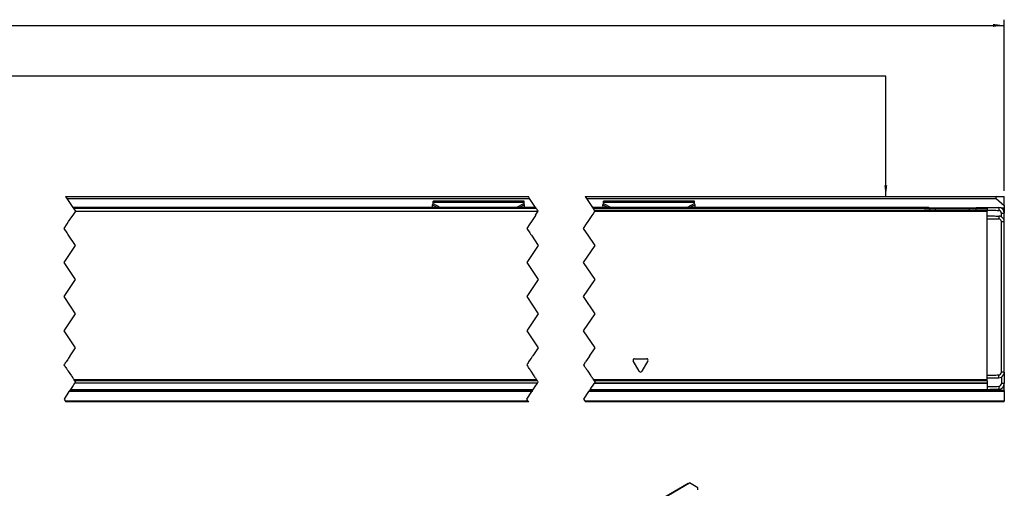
# Model space of a CAD drawing. Header units: millimetres. Extents: x -746 to 1106, y -92 to 517.
# Tile 29 of 55: x -251 to -78, y 71 to 153. Entities that reach past the tile are written whole.
import ezdxf

# ---------------------------------------------------------------- set-up
doc = ezdxf.new("R2010")
doc.units = ezdxf.units.MM
doc.linetypes.add('DOT_CENTER', pattern=[14, 12, -1, 0, -1])
doc.layers.add('1', color=7, linetype='Continuous')
doc.styles.add('CONVERTER_12', font='txt.shx', dxfattribs={"width": 0.9})
doc.dimstyles.new('ME10_DIM_27', dxfattribs={"dimtxt": 2, "dimasz": 2, "dimexe": 1, "dimexo": 1, "dimgap": 1, "dimtad": 1, "dimdsep": 46, "dimtxsty": 'CONVERTER_12', "dimsah": 1, "dimcen": 0.09, "dimclrd": 2, "dimclre": 2, "dimclrt": 2, "dimadec": 0, "dimazin": 0, "dimtol": 1, "dimtp": 0.4, "dimtm": 0.4, "dimtfac": 0.75, "dimtdec": 0, "dimtix": 1, "dimtmove": 0, "dimatfit": 3, "dimfxl": 1, "dimtolj": 1, "dimtzin": 0, "dimarcsym": 0})
doc.dimstyles.get("Standard").update_dxf_attribs({"dimtxt": 0.18, "dimasz": 0.18, "dimexe": 0.18, "dimexo": 0.0625, "dimgap": 0.09, "dimtad": 0, "dimtih": 1, "dimtoh": 1, "dimdec": 4, "dimzin": 0, "dimdsep": 46, "dimtxsty": 'Standard', "dimcen": 0.09, "dimadec": 0, "dimazin": 0, "dimtfac": 1, "dimtdec": 4, "dimtofl": 0, "dimtmove": 0, "dimatfit": 3, "dimfxl": 1, "dimtolj": 1, "dimtzin": 0, "dimarcsym": 0})

# ---------------------------------------------------------------- blocks, each defined once
blk = doc.blocks.new('SOPORTE_SV2-T__19', base_point=(-582.95, 85.75))
at = {"color": 7, "linetype": 'Continuous'}
for p, q in [((-243.11, 121.85), (-161.69, 121.85)), ((-151.69, 121.85), (-79.25, 121.85)), ((-79.38, 121.49), (-77.95, 120.3)), ((-79.25, 121.85), (-77.95, 121.85)), ((-77.95, 120.3), (-77.95, 121.85)), ((-178.56, 120.42), (-178.45, 120.63)), ((-178.55, 119.95), (-178.56, 120.42)), ((-162.45, 121.02), (-178.45, 121.02)), ((-178.45, 120.8), (-178.45, 121.02)), ((-178.45, 120.63), (-178.45, 120.8)), ((-162.45, 120.8), (-162.45, 121.02)), ((-162.45, 120.63), (-162.45, 120.8)), ((-162.34, 120.42), (-162.45, 120.63)), ((-162.35, 119.95), (-162.34, 120.42)), ((-148.56, 120.42), (-148.45, 120.63)), ((-148.55, 119.95), (-148.56, 120.42)), ((-132.45, 121.02), (-148.45, 121.02)), ((-148.45, 120.8), (-148.45, 121.02)), ((-148.45, 120.63), (-148.45, 120.8)), ((-132.45, 120.8), (-132.45, 121.02)), ((-132.45, 120.63), (-132.45, 120.8)), ((-132.34, 120.42), (-132.45, 120.63)), ((-132.35, 119.95), (-132.34, 120.42)), ((-91.12, 119.75), (-90.05, 119.75)), ((-90.05, 119.75), (-84.05, 119.75)), ((-84.05, 119.75), (-84.01, 119.75)), ((-84.01, 119.75), (-82.98, 119.75)), ((-77.95, 119.75), (-78.39, 119.75)), ((-77.95, 120.3), (-77.95, 119.79)), ((-77.95, 119.75), (-77.95, 119.79)), ((-77.95, 119.75), (-77.95, 119.55)), ((-77.95, 119.55), (-77.95, 119.25)), ((-77.95, 119.25), (-77.95, 118.92)), ((-77.95, 118.75), (-77.95, 118.92)), ((-77.95, 92.45), (-77.95, 115.05)), ((-77.95, 90.99), (-77.95, 92.25)), ((-77.95, 90.99), (-77.95, 88.99)), ((-77.95, 87.75), (-77.95, 88.99)), ((-242.37, 87.75), (-160.96, 87.75)), ((-150.96, 87.75), (-92.95, 87.75)), ((-92.95, 87.75), (-80.95, 87.75)), ((-80.95, 87.75), (-79.95, 87.75)), ((-79.95, 87.75), (-79.95, 87.97)), ((-77.95, 87.75), (-79.95, 87.75)), ((-77.95, 87.75), (-77.95, 87.55)), ((-77.95, 87.55), (-77.95, 85.95)), ((-161.63, 85.75), (-243.04, 85.75)), ((-77.95, 85.75), (-151.63, 85.75)), ((-77.95, 85.75), (-77.95, 85.95))]:
    blk.add_line(p, q, dxfattribs=at)
at = {"color": 2, "linetype": 'DOT_CENTER'}
for p, q in [((-243.11, 121.85), (-242.87, 121.49)), ((-242.87, 121.49), (-241.84, 119.95)), ((-161.46, 121.49), (-161.69, 121.85)), ((-160.43, 119.95), (-161.46, 121.49)), ((-151.69, 121.85), (-151.46, 121.49)), ((-151.46, 121.49), (-150.43, 119.95)), ((-241.84, 119.95), (-241.74, 119.79)), ((-160.32, 119.79), (-160.43, 119.95)), ((-160.09, 119.45), (-160.16, 119.55)), ((-150.43, 119.95), (-150.32, 119.79)), ((-242.58, 117.45), (-241.85, 118.54)), ((-241.85, 118.54), (-241.84, 118.55)), ((-241.72, 118.74), (-241.84, 118.55)), ((-160.44, 118.54), (-161.16, 117.45)), ((-160.43, 118.55), (-160.44, 118.54)), ((-160.3, 118.75), (-159.96, 119.25)), ((-159.96, 119.25), (-160.09, 119.45)), ((-151.16, 117.45), (-150.44, 118.54)), ((-150.44, 118.54), (-150.3, 118.74)), ((-243.38, 116.25), (-242.84, 117.05)), ((-242.84, 115.45), (-243.38, 116.25)), ((-161.43, 117.05), (-161.96, 116.25)), ((-161.96, 116.25), (-161.43, 115.45)), ((-151.96, 116.25), (-151.43, 117.05)), ((-151.43, 115.45), (-151.96, 116.25)), ((-242.71, 115.25), (-242.84, 115.45)), ((-242.57, 115.05), (-242.71, 115.25)), ((-241.38, 113.25), (-242.57, 115.05)), ((-161.43, 115.45), (-161.29, 115.25)), ((-161.29, 115.25), (-161.16, 115.05)), ((-161.16, 115.05), (-159.96, 113.25)), ((-149.96, 113.25), (-151.16, 115.05)), ((-243.38, 110.25), (-241.38, 113.25)), ((-159.96, 113.25), (-161.96, 110.25)), ((-151.96, 110.25), (-149.96, 113.25)), ((-241.38, 107.25), (-243.38, 110.25)), ((-161.96, 110.25), (-159.96, 107.25)), ((-149.96, 107.25), (-151.96, 110.25)), ((-243.38, 104.25), (-241.38, 107.25)), ((-159.96, 107.25), (-161.96, 104.25)), ((-151.96, 104.25), (-149.96, 107.25)), ((-241.38, 101.25), (-243.38, 104.25)), ((-161.96, 104.25), (-159.96, 101.25)), ((-149.96, 101.25), (-151.96, 104.25)), ((-243.38, 98.25), (-241.38, 101.25)), ((-159.96, 101.25), (-161.96, 98.25)), ((-151.96, 98.25), (-149.96, 101.25)), ((-241.38, 95.25), (-243.38, 98.25)), ((-161.96, 98.25), (-159.96, 95.25)), ((-149.96, 95.25), (-151.96, 98.25)), ((-242.35, 93.79), (-242.57, 93.46)), ((-242.35, 93.79), (-242.3, 93.86)), ((-242.3, 93.86), (-241.38, 95.25)), ((-161.15, 93.46), (-160.94, 93.79)), ((-160.89, 93.86), (-160.94, 93.79)), ((-159.96, 95.25), (-160.89, 93.86)), ((-150.94, 93.79), (-151.32, 93.22)), ((-150.94, 93.79), (-149.96, 95.25)), ((-243.38, 92.25), (-243.3, 92.37)), ((-243.27, 92.09), (-243.38, 92.25)), ((-243.3, 92.37), (-243.27, 92.41)), ((-243.24, 92.45), (-243.27, 92.41)), ((-243.24, 92.05), (-243.27, 92.09)), ((-243.21, 92.51), (-243.24, 92.45)), ((-243.23, 92.02), (-243.24, 92.05)), ((-243.2, 91.99), (-243.23, 92.02)), ((-243.21, 92.51), (-243.18, 92.54)), ((-243.2, 91.99), (-243.16, 91.93)), ((-243.18, 92.54), (-243.16, 92.58)), ((-243.16, 92.58), (-243.15, 92.59)), ((-243.16, 91.93), (-243.09, 91.82)), ((-243.15, 92.59), (-243.13, 92.62)), ((-243.13, 92.62), (-243.11, 92.65)), ((-243.11, 92.65), (-243.02, 92.78)), ((-243.09, 91.82), (-242.95, 91.61)), ((-242.73, 93.22), (-243.02, 92.78)), ((-242.57, 93.46), (-242.73, 93.22)), ((-161.88, 92.37), (-161.96, 92.25)), ((-161.96, 92.25), (-161.86, 92.09)), ((-161.85, 92.41), (-161.88, 92.37)), ((-161.86, 92.09), (-161.83, 92.05)), ((-161.85, 92.41), (-161.83, 92.45)), ((-161.83, 92.45), (-161.79, 92.51)), ((-161.83, 92.05), (-161.81, 92.02)), ((-161.81, 92.02), (-161.79, 92)), ((-161.77, 92.54), (-161.79, 92.51)), ((-161.75, 91.93), (-161.79, 92)), ((-161.74, 92.58), (-161.77, 92.54)), ((-161.67, 91.82), (-161.75, 91.93)), ((-161.71, 92.62), (-161.74, 92.59)), ((-161.74, 92.59), (-161.74, 92.58)), ((-161.7, 92.65), (-161.71, 92.62)), ((-161.61, 92.78), (-161.7, 92.65)), ((-161.53, 91.61), (-161.67, 91.82)), ((-161.61, 92.78), (-161.32, 93.22)), ((-161.32, 93.22), (-161.15, 93.46)), ((-151.79, 92.51), (-151.83, 92.45)), ((-151.81, 92.02), (-151.83, 92.05)), ((-151.79, 91.99), (-151.81, 92.02)), ((-151.79, 92.51), (-151.77, 92.54)), ((-151.79, 91.99), (-151.75, 91.93)), ((-151.77, 92.54), (-151.74, 92.58)), ((-151.75, 91.93), (-151.67, 91.82)), ((-151.74, 92.59), (-151.71, 92.62)), ((-151.74, 92.58), (-151.74, 92.59)), ((-151.71, 92.62), (-151.7, 92.65)), ((-151.7, 92.65), (-151.61, 92.78)), ((-151.67, 91.82), (-151.53, 91.61)), ((-151.32, 93.22), (-151.61, 92.78)), ((-242.95, 91.61), (-242.87, 91.49)), ((-242.87, 91.49), (-242.85, 91.46)), ((-242.85, 91.46), (-242.84, 91.45)), ((-242.84, 91.45), (-242.83, 91.44)), ((-242.83, 91.44), (-242.75, 91.31)), ((-242.75, 91.31), (-242.72, 91.27)), ((-242.72, 91.27), (-242.67, 91.19)), ((-242.67, 91.19), (-242.64, 91.14)), ((-242.64, 91.14), (-242.09, 90.32)), ((-242.09, 90.32), (-242.03, 90.23)), ((-242.03, 90.23), (-241.85, 89.96)), ((-161.45, 91.49), (-161.53, 91.61)), ((-161.44, 91.46), (-161.45, 91.49)), ((-161.43, 91.45), (-161.44, 91.46)), ((-161.42, 91.44), (-161.43, 91.45)), ((-161.34, 91.31), (-161.42, 91.44)), ((-161.31, 91.27), (-161.34, 91.31)), ((-161.26, 91.19), (-161.31, 91.27)), ((-161.22, 91.14), (-161.26, 91.19)), ((-160.67, 90.32), (-161.22, 91.14)), ((-160.62, 90.23), (-160.67, 90.32)), ((-160.43, 89.96), (-160.62, 90.23)), ((-151.53, 91.61), (-151.43, 91.45)), ((-151.43, 91.45), (-151.34, 91.31)), ((-151.34, 91.31), (-151.31, 91.27)), ((-151.31, 91.27), (-151.26, 91.19)), ((-151.26, 91.19), (-151.22, 91.14)), ((-151.22, 91.14), (-150.67, 90.32)), ((-150.67, 90.32), (-150.62, 90.23)), ((-150.62, 90.23), (-150.43, 89.96)), ((-241.77, 88.66), (-242.15, 88.09)), ((-241.78, 89.86), (-241.85, 89.96)), ((-241.74, 89.8), (-241.78, 89.86)), ((-241.64, 88.86), (-241.77, 88.66)), ((-241.74, 89.8), (-241.67, 89.69)), ((-241.67, 89.69), (-241.64, 89.65)), ((-241.64, 89.65), (-241.64, 89.64)), ((-241.64, 89.64), (-241.53, 89.48)), ((-241.52, 89.04), (-241.64, 88.86)), ((-241.53, 89.48), (-241.51, 89.46)), ((-241.51, 89.05), (-241.52, 89.04)), ((-241.51, 89.46), (-241.43, 89.34)), ((-241.42, 89.18), (-241.51, 89.05)), ((-241.43, 89.34), (-241.38, 89.25)), ((-241.41, 89.19), (-241.42, 89.18)), ((-241.38, 89.25), (-241.41, 89.19)), ((-160.73, 88.09), (-160.35, 88.66)), ((-160.43, 89.96), (-160.37, 89.86)), ((-160.37, 89.86), (-160.33, 89.8)), ((-160.35, 88.66), (-160.22, 88.86)), ((-160.25, 89.69), (-160.33, 89.8)), ((-160.23, 89.65), (-160.25, 89.69)), ((-160.22, 89.64), (-160.23, 89.65)), ((-160.11, 89.48), (-160.22, 89.64)), ((-160.22, 88.86), (-160.1, 89.04)), ((-160.1, 89.46), (-160.11, 89.48)), ((-160.02, 89.34), (-160.1, 89.46)), ((-160.1, 89.04), (-160.09, 89.05)), ((-160.09, 89.05), (-160.01, 89.18)), ((-159.96, 89.25), (-160.02, 89.34)), ((-160.01, 89.18), (-160, 89.19)), ((-160, 89.19), (-159.96, 89.25)), ((-150.22, 88.86), (-150.73, 88.09)), ((-150.33, 89.8), (-150.43, 89.96)), ((-150.33, 89.8), (-150.23, 89.65)), ((-150.23, 89.65), (-150.22, 89.64)), ((-150.22, 89.64), (-150.11, 89.48)), ((-150.1, 89.04), (-150.22, 88.86)), ((-150.11, 89.48), (-150.1, 89.46)), ((-150.1, 89.46), (-150.02, 89.34)), ((-150.09, 89.05), (-150.1, 89.04)), ((-150.01, 89.18), (-150.09, 89.05)), ((-150.02, 89.34), (-149.96, 89.25)), ((-150, 89.19), (-150.01, 89.18)), ((-149.96, 89.25), (-150, 89.19)), ((-242.51, 87.55), (-243.38, 86.25)), ((-242.51, 87.55), (-242.37, 87.75)), ((-242.3, 87.87), (-242.37, 87.75)), ((-242.24, 87.95), (-242.3, 87.87)), ((-242.15, 88.09), (-242.24, 87.95)), ((-161.96, 86.25), (-161.1, 87.55)), ((-160.96, 87.75), (-161.1, 87.55)), ((-160.96, 87.75), (-160.88, 87.87)), ((-160.88, 87.87), (-160.83, 87.95)), ((-160.83, 87.95), (-160.73, 88.09)), ((-151.1, 87.55), (-151.96, 86.25)), ((-151.1, 87.55), (-150.96, 87.75)), ((-150.88, 87.87), (-150.96, 87.75)), ((-150.83, 87.95), (-150.88, 87.87)), ((-150.73, 88.09), (-150.83, 87.95)), ((-243.38, 86.25), (-243.17, 85.95)), ((-243.17, 85.95), (-243.04, 85.75)), ((-161.76, 85.95), (-161.96, 86.25)), ((-161.63, 85.75), (-161.76, 85.95)), ((-151.96, 86.25), (-151.76, 85.95)), ((-151.76, 85.95), (-151.63, 85.75))]:
    blk.add_line(p, q, dxfattribs=at)
at = {"color": 3, "linetype": 'Continuous'}
for p, q in [((-242.87, 121.49), (-161.46, 121.49)), ((-151.46, 121.49), (-79.38, 121.49)), ((-178.56, 120.42), (-177.65, 119.95)), ((-162.45, 120.8), (-178.45, 120.8)), ((-178.45, 120.63), (-177.14, 119.95)), ((-162.45, 120.63), (-163.76, 119.95)), ((-162.34, 120.42), (-163.25, 119.95)), ((-148.56, 120.42), (-147.65, 119.95)), ((-132.45, 120.8), (-148.45, 120.8)), ((-148.45, 120.63), (-147.14, 119.95)), ((-92.05, 119.75), (-138.76, 119.75)), ((-132.45, 120.63), (-133.76, 119.95)), ((-132.34, 120.42), (-133.25, 119.95)), ((-92.05, 119.75), (-91.12, 119.75)), ((-82.97, 119.79), (-91.13, 119.79)), ((-82.98, 119.75), (-82.05, 119.75)), ((-82.05, 119.75), (-80.95, 119.75)), ((-77.95, 119.79), (-78.47, 119.79)), ((-77.95, 119.55), (-78.17, 119.55)), ((-78.01, 119.25), (-77.95, 119.25)), ((-161.1, 87.55), (-242.51, 87.55)), ((-77.95, 87.55), (-151.1, 87.55)), ((-243.17, 85.95), (-161.76, 85.95)), ((-151.76, 85.95), (-77.95, 85.95))]:
    blk.add_line(p, q, dxfattribs=at)
at = {"color": 7, "linetype": 'Continuous'}
blk.add_arc((-79.25, 121.65), 0.2, 90, 230, dxfattribs=at)
blk = doc.blocks.new('REGLA_SV2-720-T__20', base_point=(-582.95, 87.75))
at = {"color": 2, "linetype": 'DOT_CENTER'}
for p, q in [((-241.84, 119.95), (-241.74, 119.79)), ((-241.74, 119.79), (-241.71, 119.75)), ((-241.71, 119.75), (-241.51, 119.45)), ((-160.32, 119.79), (-160.43, 119.95)), ((-160.3, 119.75), (-160.32, 119.79)), ((-160.16, 119.55), (-160.3, 119.75)), ((-160.09, 119.45), (-160.16, 119.55)), ((-150.43, 119.95), (-150.32, 119.79)), ((-150.32, 119.79), (-150.3, 119.75)), ((-150.3, 119.75), (-150.1, 119.46)), ((-242.58, 117.45), (-241.85, 118.54)), ((-241.85, 118.54), (-241.84, 118.55)), ((-241.71, 118.75), (-241.84, 118.55)), ((-241.38, 119.25), (-241.71, 118.75)), ((-241.51, 119.45), (-241.38, 119.25)), ((-160.44, 118.54), (-161.16, 117.45)), ((-160.43, 118.55), (-160.44, 118.54)), ((-160.43, 118.55), (-160.3, 118.75)), ((-160.3, 118.75), (-159.96, 119.25)), ((-159.96, 119.25), (-160.09, 119.45)), ((-151.16, 117.45), (-150.44, 118.54)), ((-150.44, 118.54), (-150.3, 118.74)), ((-150.3, 118.74), (-149.97, 119.26)), ((-150.1, 119.46), (-149.97, 119.26)), ((-243.38, 116.25), (-242.84, 117.05)), ((-242.84, 115.45), (-243.38, 116.25)), ((-242.84, 117.05), (-242.58, 117.45)), ((-161.43, 117.05), (-161.96, 116.25)), ((-161.96, 116.25), (-161.43, 115.45)), ((-161.16, 117.45), (-161.43, 117.05)), ((-151.96, 116.25), (-151.43, 117.05)), ((-151.43, 115.45), (-151.96, 116.25)), ((-151.43, 117.05), (-151.16, 117.45)), ((-242.71, 115.25), (-242.84, 115.45)), ((-242.57, 115.05), (-242.71, 115.25)), ((-241.38, 113.25), (-242.57, 115.05)), ((-161.43, 115.45), (-161.29, 115.25)), ((-161.29, 115.25), (-161.16, 115.05)), ((-161.16, 115.05), (-159.96, 113.25)), ((-151.16, 115.05), (-151.43, 115.45)), ((-149.96, 113.25), (-151.16, 115.05)), ((-243.38, 110.25), (-241.38, 113.25)), ((-159.96, 113.25), (-161.96, 110.25)), ((-151.96, 110.25), (-149.96, 113.25)), ((-241.38, 107.25), (-243.38, 110.25)), ((-161.96, 110.25), (-159.96, 107.25)), ((-149.96, 107.25), (-151.96, 110.25)), ((-243.38, 104.25), (-241.38, 107.25)), ((-159.96, 107.25), (-161.96, 104.25)), ((-151.96, 104.25), (-149.96, 107.25)), ((-241.38, 101.25), (-243.38, 104.25)), ((-161.96, 104.25), (-159.96, 101.25)), ((-149.96, 101.25), (-151.96, 104.25)), ((-243.38, 98.25), (-241.38, 101.25)), ((-159.96, 101.25), (-161.96, 98.25)), ((-151.96, 98.25), (-149.96, 101.25)), ((-241.38, 95.25), (-243.38, 98.25)), ((-161.96, 98.25), (-159.96, 95.25)), ((-149.96, 95.25), (-151.96, 98.25)), ((-242.35, 93.79), (-242.57, 93.46)), ((-242.35, 93.79), (-242.3, 93.86)), ((-242.3, 93.86), (-241.38, 95.25)), ((-161.15, 93.46), (-160.94, 93.79)), ((-160.89, 93.86), (-160.94, 93.79)), ((-159.96, 95.25), (-160.89, 93.86)), ((-150.94, 93.79), (-151.32, 93.22)), ((-150.94, 93.79), (-149.96, 95.25)), ((-243.38, 92.25), (-243.3, 92.37)), ((-243.27, 92.09), (-243.38, 92.25)), ((-243.3, 92.37), (-243.27, 92.41)), ((-243.24, 92.45), (-243.27, 92.41)), ((-243.24, 92.05), (-243.27, 92.09)), ((-243.21, 92.51), (-243.24, 92.45)), ((-243.23, 92.02), (-243.24, 92.05)), ((-243.2, 91.99), (-243.23, 92.02)), ((-243.21, 92.51), (-243.18, 92.54)), ((-243.2, 91.99), (-243.16, 91.93)), ((-243.18, 92.54), (-243.16, 92.58)), ((-243.16, 92.58), (-243.15, 92.59)), ((-243.16, 91.93), (-243.09, 91.82)), ((-243.15, 92.59), (-243.13, 92.62)), ((-243.13, 92.62), (-243.11, 92.65)), ((-243.11, 92.65), (-243.02, 92.78)), ((-243.09, 91.82), (-242.95, 91.61)), ((-242.73, 93.22), (-243.02, 92.78)), ((-242.57, 93.46), (-242.73, 93.22)), ((-161.88, 92.37), (-161.96, 92.25)), ((-161.96, 92.25), (-161.86, 92.09)), ((-161.85, 92.41), (-161.88, 92.37)), ((-161.86, 92.09), (-161.83, 92.05)), ((-161.85, 92.41), (-161.83, 92.45)), ((-161.83, 92.45), (-161.79, 92.51)), ((-161.83, 92.05), (-161.81, 92.02)), ((-161.81, 92.02), (-161.79, 92)), ((-161.77, 92.54), (-161.79, 92.51)), ((-161.75, 91.93), (-161.79, 92)), ((-161.74, 92.58), (-161.77, 92.54)), ((-161.67, 91.82), (-161.75, 91.93)), ((-161.71, 92.62), (-161.74, 92.59)), ((-161.74, 92.59), (-161.74, 92.58)), ((-161.7, 92.65), (-161.71, 92.62)), ((-161.61, 92.78), (-161.7, 92.65)), ((-161.53, 91.61), (-161.67, 91.82)), ((-161.61, 92.78), (-161.32, 93.22)), ((-161.32, 93.22), (-161.15, 93.46)), ((-151.88, 92.37), (-151.96, 92.25)), ((-151.96, 92.25), (-151.86, 92.09)), ((-151.88, 92.37), (-151.85, 92.41)), ((-151.83, 92.05), (-151.86, 92.09)), ((-151.83, 92.45), (-151.85, 92.41)), ((-151.79, 92.51), (-151.83, 92.45)), ((-151.81, 92.02), (-151.83, 92.05)), ((-151.79, 91.99), (-151.81, 92.02)), ((-151.79, 92.51), (-151.77, 92.54)), ((-151.79, 91.99), (-151.75, 91.93)), ((-151.77, 92.54), (-151.74, 92.58)), ((-151.75, 91.93), (-151.67, 91.82)), ((-151.74, 92.59), (-151.71, 92.62)), ((-151.74, 92.58), (-151.74, 92.59)), ((-151.71, 92.62), (-151.7, 92.65)), ((-151.7, 92.65), (-151.61, 92.78)), ((-151.67, 91.82), (-151.53, 91.61)), ((-151.32, 93.22), (-151.61, 92.78)), ((-242.95, 91.61), (-242.87, 91.49)), ((-242.87, 91.49), (-242.85, 91.46)), ((-242.85, 91.46), (-242.84, 91.45)), ((-242.84, 91.45), (-242.83, 91.44)), ((-242.83, 91.44), (-242.75, 91.31)), ((-242.75, 91.31), (-242.72, 91.27)), ((-242.72, 91.27), (-242.67, 91.19)), ((-242.67, 91.19), (-242.64, 91.14)), ((-242.64, 91.14), (-242.09, 90.32)), ((-242.09, 90.32), (-242.03, 90.23)), ((-242.03, 90.23), (-241.85, 89.96)), ((-161.45, 91.49), (-161.53, 91.61)), ((-161.44, 91.46), (-161.45, 91.49)), ((-161.43, 91.45), (-161.44, 91.46)), ((-161.42, 91.44), (-161.43, 91.45)), ((-161.34, 91.31), (-161.42, 91.44)), ((-161.31, 91.27), (-161.34, 91.31)), ((-161.26, 91.19), (-161.31, 91.27)), ((-161.22, 91.14), (-161.26, 91.19)), ((-160.67, 90.32), (-161.22, 91.14)), ((-160.62, 90.23), (-160.67, 90.32)), ((-160.43, 89.96), (-160.62, 90.23)), ((-151.53, 91.61), (-151.43, 91.45)), ((-151.43, 91.45), (-151.34, 91.31)), ((-151.34, 91.31), (-151.31, 91.27)), ((-151.31, 91.27), (-151.26, 91.19)), ((-151.26, 91.19), (-151.22, 91.14)), ((-151.22, 91.14), (-150.67, 90.32)), ((-150.67, 90.32), (-150.62, 90.23)), ((-150.62, 90.23), (-150.43, 89.96)), ((-241.77, 88.66), (-242.15, 88.09)), ((-241.78, 89.86), (-241.85, 89.96)), ((-241.74, 89.8), (-241.78, 89.86)), ((-241.64, 88.86), (-241.77, 88.66)), ((-241.74, 89.8), (-241.67, 89.69)), ((-241.67, 89.69), (-241.64, 89.65)), ((-241.64, 89.65), (-241.64, 89.64)), ((-241.64, 89.64), (-241.53, 89.48)), ((-241.52, 89.04), (-241.64, 88.86)), ((-241.53, 89.48), (-241.51, 89.46)), ((-241.51, 89.05), (-241.52, 89.04)), ((-241.51, 89.46), (-241.43, 89.34)), ((-241.42, 89.18), (-241.51, 89.05)), ((-241.43, 89.34), (-241.38, 89.25)), ((-241.41, 89.19), (-241.42, 89.18)), ((-241.38, 89.25), (-241.41, 89.19)), ((-160.73, 88.09), (-160.35, 88.66)), ((-160.43, 89.96), (-160.37, 89.86)), ((-160.37, 89.86), (-160.33, 89.8)), ((-160.35, 88.66), (-160.22, 88.86)), ((-160.25, 89.69), (-160.33, 89.8)), ((-160.23, 89.65), (-160.25, 89.69)), ((-160.22, 89.64), (-160.23, 89.65)), ((-160.11, 89.48), (-160.22, 89.64)), ((-160.22, 88.86), (-160.1, 89.04)), ((-160.1, 89.46), (-160.11, 89.48)), ((-160.02, 89.34), (-160.1, 89.46)), ((-160.1, 89.04), (-160.09, 89.05)), ((-160.09, 89.05), (-160.01, 89.18)), ((-159.96, 89.25), (-160.02, 89.34)), ((-160.01, 89.18), (-160, 89.19)), ((-160, 89.19), (-159.96, 89.25)), ((-150.22, 88.86), (-150.73, 88.09)), ((-150.33, 89.8), (-150.43, 89.96)), ((-150.33, 89.8), (-150.23, 89.65)), ((-150.23, 89.65), (-150.22, 89.64)), ((-150.22, 89.64), (-150.11, 89.48)), ((-150.1, 89.04), (-150.22, 88.86)), ((-150.11, 89.48), (-150.1, 89.46)), ((-150.1, 89.46), (-150.02, 89.34)), ((-150.09, 89.05), (-150.1, 89.04)), ((-150.01, 89.18), (-150.09, 89.05)), ((-150.02, 89.34), (-149.96, 89.25)), ((-150, 89.19), (-150.01, 89.18)), ((-149.96, 89.25), (-150, 89.19)), ((-242.3, 87.87), (-242.37, 87.75)), ((-242.24, 87.95), (-242.3, 87.87)), ((-242.15, 88.09), (-242.24, 87.95)), ((-160.96, 87.75), (-160.88, 87.87)), ((-160.88, 87.87), (-160.83, 87.95)), ((-160.83, 87.95), (-160.73, 88.09)), ((-150.88, 87.87), (-150.96, 87.75)), ((-150.83, 87.95), (-150.88, 87.87)), ((-150.73, 88.09), (-150.83, 87.95))]:
    blk.add_line(p, q, dxfattribs=at)
at = {"color": 7, "linetype": 'Continuous'}
for p, q in [((-160.43, 119.95), (-241.84, 119.95)), ((-91.41, 119.95), (-150.43, 119.95)), ((-91.12, 119.75), (-90.05, 119.75)), ((-91.12, 119.75), (-91.12, 119.46)), ((-90.05, 119.75), (-84.05, 119.75)), ((-84.05, 119.75), (-84.01, 119.75)), ((-84.01, 119.75), (-82.98, 119.75)), ((-82.98, 119.75), (-82.98, 119.46)), ((-82.69, 119.95), (-80.95, 119.95)), ((-80.95, 119.95), (-80.95, 119.75)), ((-80.95, 119.75), (-80.95, 119.45)), ((-80.53, 119.95), (-78.93, 119.92)), ((-241.38, 119.25), (-159.96, 119.25)), ((-150.1, 119.46), (-80.95, 119.45)), ((-80.95, 119.45), (-80.95, 119.26)), ((-80.95, 118.45), (-80.95, 119.26)), ((-80.95, 117.95), (-80.95, 118.45)), ((-80.95, 90.45), (-80.95, 117.95)), ((-77.95, 118.75), (-77.95, 118.92)), ((-77.95, 117.42), (-77.95, 118.75)), ((-77.95, 115.05), (-77.95, 117.42)), ((-77.95, 92.45), (-77.95, 115.05)), ((-77.95, 92.25), (-77.95, 92.45)), ((-77.95, 90.99), (-77.95, 92.25)), ((-80.95, 89.96), (-80.95, 90.45)), ((-77.95, 90.99), (-77.95, 88.99)), ((-160.1, 89.04), (-241.52, 89.04)), ((-150.1, 89.04), (-80.95, 89.04)), ((-80.95, 89.65), (-80.95, 89.96)), ((-80.95, 89.48), (-80.95, 89.65)), ((-80.95, 89.48), (-80.95, 89.05)), ((-80.95, 89.05), (-80.95, 89.04)), ((-80.95, 89.04), (-80.95, 88.45)), ((-80.95, 88.45), (-80.95, 87.95)), ((-242.37, 87.75), (-160.96, 87.75)), ((-150.96, 87.75), (-92.95, 87.75)), ((-92.95, 87.75), (-80.95, 87.75)), ((-80.95, 87.95), (-80.95, 87.75))]:
    blk.add_line(p, q, dxfattribs=at)
at = {"color": 3, "linetype": 'Continuous'}
for p, q in [((-160.3, 119.75), (-241.71, 119.75)), ((-138.76, 119.75), (-150.3, 119.75)), ((-92.05, 119.75), (-138.76, 119.75)), ((-92.05, 119.75), (-91.12, 119.75)), ((-90.05, 119.46), (-90.05, 119.75)), ((-84.05, 119.46), (-84.05, 119.75)), ((-82.98, 119.75), (-82.05, 119.75)), ((-82.05, 119.75), (-80.95, 119.75)), ((-78.93, 119.72), (-78.94, 119.42)), ((-78.93, 119.92), (-78.93, 119.72)), ((-149.97, 119.26), (-80.95, 119.26)), ((-78.93, 118.42), (-78.94, 117.92)), ((-78.45, 118.92), (-77.95, 118.92)), ((-77.95, 117.42), (-78.45, 117.42)), ((-142.17, 91.13), (-143.23, 92.98)), ((-143.02, 93.35), (-140.88, 93.35)), ((-140.67, 92.98), (-141.73, 91.13)), ((-78.93, 89.99), (-78.94, 90.49)), ((-77.95, 90.99), (-78.45, 90.99)), ((-160.23, 89.65), (-241.64, 89.65)), ((-160.11, 89.48), (-241.53, 89.48)), ((-160.09, 89.05), (-241.51, 89.05)), ((-80.95, 89.65), (-150.23, 89.65)), ((-80.95, 89.48), (-150.11, 89.48)), ((-80.95, 89.05), (-150.09, 89.05)), ((-78.94, 88.49), (-78.93, 87.99)), ((-77.95, 88.99), (-78.45, 88.99)), ((-242.24, 87.95), (-160.83, 87.95)), ((-150.83, 87.95), (-80.95, 87.95))]:
    blk.add_line(p, q, dxfattribs=at)
at = {"color": 7, "linetype": 'Continuous'}
for centre, radius, start, end in [((-78.95, 118.92), 0.999, 359.9692, 89.0308), ((-78.95, 118.92), 0.499, 359.9425, 88.4324), ((-78.95, 117.42), 0.5, 359.944, 88.4313), ((-78.95, 117.42), 0.999, 59.986, 89.009), ((-78.95, 117.42), 0.999, 359.9788, 60.0162), ((-78.95, 90.99), 0.5, 271.6288, 359.9959), ((-78.95, 90.99), 1, 271, 300.005), ((-78.95, 90.99), 1, 300.005, 360), ((-78.95, 88.99), 0.499, 271.5681, 0.0572), ((-78.95, 88.99), 0.999, 270.9693, 0.0307)]:
    blk.add_arc(centre, radius, start, end, dxfattribs=at)
at = {"color": 3, "linetype": 'Continuous'}
for centre, start, end in [((-143.02, 93.1), 90, 210), ((-140.88, 93.1), 330, 90), ((-141.95, 91.25), 210, 330)]:
    blk.add_arc(centre, 0.25, start, end, dxfattribs=at)
at = {"color": 7, "linetype": 'Continuous'}
for points, knots in [([(-91.12, 119.75), (-91.13, 119.78), (-91.15, 119.85), (-91.23, 119.91), (-91.32, 119.94), (-91.38, 119.95), (-91.41, 119.95)], [0, 0, 0, 0, 0.0950945, 0.2040772, 0.2937684, 0.3846964, 0.3846964, 0.3846964, 0.3846964]), ([(-82.98, 119.75), (-82.97, 119.78), (-82.95, 119.85), (-82.87, 119.91), (-82.78, 119.94), (-82.72, 119.95), (-82.69, 119.95)], [0, 0, 0, 0, 0.0950975, 0.204084, 0.2937718, 0.3846962, 0.3846962, 0.3846962, 0.3846962]), ([(-80.95, 119.45), (-80.78, 119.45), (-80.45, 119.44), (-79.95, 119.43), (-79.44, 119.43), (-79.1, 119.42), (-78.94, 119.42)], [0, 0, 0, 0, 0.500077, 1.000155, 1.508556, 2.014553, 2.014553, 2.014553, 2.014553]), ([(-80.95, 118.45), (-80.78, 118.45), (-80.45, 118.44), (-79.95, 118.43), (-79.44, 118.43), (-79.1, 118.42), (-78.93, 118.42)], [0, 0, 0, 0, 0.500077, 1.000155, 1.508957, 2.01776, 2.01776, 2.01776, 2.01776]), ([(-80.95, 117.95), (-80.78, 117.95), (-80.45, 117.94), (-79.95, 117.93), (-79.44, 117.93), (-79.1, 117.92), (-78.94, 117.92)], [0, 0, 0, 0, 0.500077, 1.000155, 1.508556, 2.014553, 2.014553, 2.014553, 2.014553]), ([(-78.45, 118.28), (-78.45, 118.39), (-78.45, 118.6), (-78.45, 118.81), (-78.45, 118.92)], [0, 0, 0, 0, 0.3170095, 0.6340198, 0.6340198, 0.6340198, 0.6340198]), ([(-78.45, 90.99), (-78.45, 93.19), (-78.45, 97.6), (-78.45, 104.2), (-78.45, 110.81), (-78.45, 115.21), (-78.45, 117.42)], [0, 0, 0, 0, 6.607471, 13.21494, 19.822409, 26.42988, 26.42988, 26.42988, 26.42988]), ([(-80.95, 90.45), (-80.78, 90.46), (-80.45, 90.46), (-79.95, 90.47), (-79.44, 90.48), (-79.1, 90.48), (-78.94, 90.49)], [0, 0, 0, 0, 0.500077, 1.000155, 1.508556, 2.014553, 2.014553, 2.014553, 2.014553]), ([(-78.45, 90.12), (-78.45, 90.1), (-78.45, 90.05), (-78.45, 89.84), (-78.45, 89.49), (-78.45, 89.15), (-78.45, 88.99)], [0, 0, 0, 0, 0.067009, 0.134019, 0.634019, 1.13402, 1.13402, 1.13402, 1.13402]), ([(-80.95, 89.96), (-80.78, 89.96), (-80.45, 89.96), (-79.95, 89.97), (-79.44, 89.98), (-79.1, 89.98), (-78.93, 89.99)], [0, 0, 0, 0, 0.50001, 1.000073, 1.508876, 2.017678, 2.017678, 2.017678, 2.017678]), ([(-80.95, 88.45), (-80.78, 88.46), (-80.45, 88.46), (-79.95, 88.47), (-79.44, 88.48), (-79.1, 88.48), (-78.94, 88.49)], [0, 0, 0, 0, 0.500077, 1.000155, 1.508557, 2.014556, 2.014556, 2.014556, 2.014556]), ([(-80.95, 87.95), (-80.78, 87.96), (-80.45, 87.96), (-79.95, 87.97), (-79.44, 87.98), (-79.1, 87.98), (-78.93, 87.99)], [0, 0, 0, 0, 0.500077, 1.000155, 1.508957, 2.01776, 2.01776, 2.01776, 2.01776])]:
    blk.add_open_spline(points, degree=3, knots=knots, dxfattribs=at)
blk.add_open_spline([(-80.95, 119.95), (-80.88, 119.95), (-80.74, 119.95), (-80.6, 119.95), (-80.53, 119.95)], degree=3, dxfattribs=at)
blk = doc.blocks.new('REGLA_SV2-720-T__21', base_point=(-582.95, 65.65))
for name, p in [('SOPORTE_SV2-T__19', (-582.95, 85.75)), ('REGLA_SV2-720-T__20', (-582.95, 87.75))]:
    blk.add_blockref(name, p)
blk = doc.blocks.new('*D91')
at = {"layer": '1', "color": 2, "linetype": 'Continuous'}
for p, q in [((-582.95, 122.85), (-582.95, 152.94)), ((-77.95, 122.85), (-77.95, 152.94)), ((-582.95, 151.94), (-77.95, 151.94))]:
    blk.add_line(p, q, dxfattribs=at)
at = {"layer": '1', "color": 2}
for points in [[(-580.95, 152.2), (-580.95, 151.67), (-582.95, 151.94)], [(-79.95, 151.67), (-79.95, 152.2), (-77.95, 151.94)]]:
    blk.add_solid(points, dxfattribs=at)
at = {"layer": '1', "color": 2, "insert": (-338.56, 152.94), "char_height": 2, "attachment_point": 7, "rotation": 0.0001, "line_spacing_factor": 0.60024, "style": 'CONVERTER_12'}
blk.add_mtext('\\C2;(CM+105)\\C2;\\H1.5;{\\Fgdt;`}0,4', dxfattribs=at)
blk = doc.blocks.new('SOPORTE_SV2-T__28', base_point=(-984.07, -154.91))
at = {"color": 3, "linetype": 'Continuous'}
for p, q in [((-400.67, 214.18), (-442.83, 189.77)), ((-442.53, 189.87), (-399.94, 214.53))]:
    blk.add_line(p, q, dxfattribs=at)
at = {"color": 7, "linetype": 'Continuous'}
for p, q in [((-400.67, 214.18), (-400.04, 214.54)), ((-395.58, 212), (-399.94, 214.53)), ((-395.58, 210.94), (-395.58, 212))]:
    blk.add_line(p, q, dxfattribs=at)
blk.add_open_spline([(-399.94, 214.53), (-399.96, 214.53), (-399.99, 214.55), (-400.03, 214.54), (-400.04, 214.54)], degree=3, knots=[0, 0, 0, 0, 0.0573272, 0.1040441, 0.1040441, 0.1040441, 0.1040441], dxfattribs=at)
blk = doc.blocks.new('REGLA_SV2-720-T__29', base_point=(-984.07, -179.83))
blk.add_blockref('SOPORTE_SV2-T__28', (-984.07, -154.91))
blk = doc.blocks.new('Iso3', base_point=(-912.3, -115.5))
blk.add_blockref('REGLA_SV2-720-T__29', (-984.07, -179.83))
blk = doc.blocks.new('Front2', base_point=(-495.45, 93.75))
at = {"layer": '1', "color": 2}
blk.add_solid([(-99.064, 123.848), (-98.538, 123.848), (-98.801, 121.848)], dxfattribs=at)
blk.add_blockref('REGLA_SV2-720-T__21', (-582.95, 65.652))
at = {"layer": '1'}
dim = blk.add_aligned_dim(p1=(-77.95, 121.848), p2=(-582.95, 121.848), distance=-30.089, text='(CM+105)', dimstyle='ME10_DIM_27', dxfattribs=at)
dim.commit()
dim.dimension.update_dxf_attribs({"geometry": '*D91', "text_midpoint": (-330.45, 153.936), "text_rotation": 0.00014})
at = {"layer": '1', "color": 2, "linetype": 'Continuous', "has_arrowhead": 0}
blk.add_leader([(-98.801, 121.848), (-98.801, 143.036), (-343.698, 143.036)], dimstyle='Standard', dxfattribs=at)

msp = doc.modelspace()

# ---------------------------------------------------------------- block references
msp.add_blockref('Front2', (-495.45, 93.75))
at = {"xscale": 0.33333333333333, "yscale": 0.33333333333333, "zscale": 0.33333333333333}
msp.add_blockref('Iso3', (-304.1, -38.5), dxfattribs=at)

doc.saveas('drawing.dxf')
